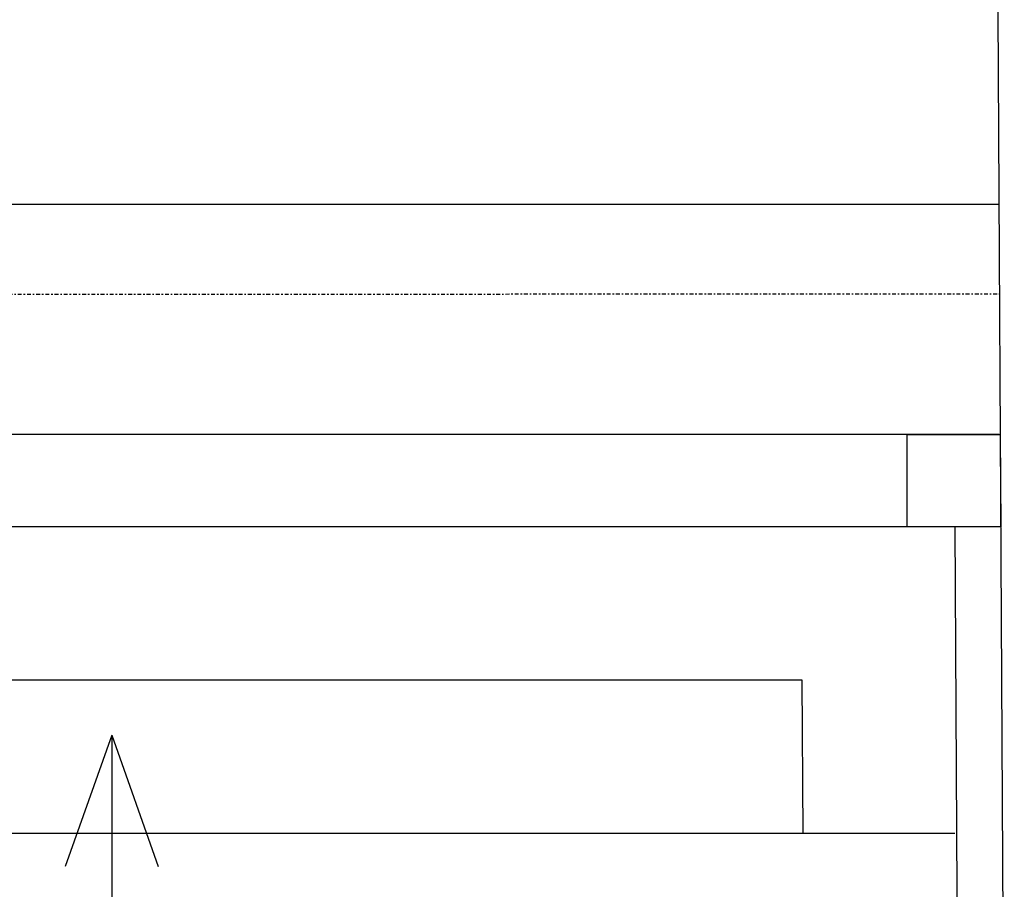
# Model space of a CAD drawing. Header units: inches. Extents: x -145354 to -97635, y 38777 to 78670.
# Tile 117 of 231: x -140080 to -140016, y 50543 to 50600. Entities that reach past the tile are written whole.
import ezdxf

# ---------------------------------------------------------------- set-up
doc = ezdxf.new("R2010")
doc.units = ezdxf.units.IN
doc.header["$MEASUREMENT"] = 0
doc.linetypes.add('DASHDOT', pattern=[1, 0.5, -0.25, 0, -0.25])
doc.linetypes.add('DASHED2', pattern=[0.375, 0.25, -0.125])
doc.layers.get('0').update_dxf_attribs({"color": 101})
for name, color, linetype in [('cokół_widok', 255, 'Continuous'), ('Ele-balustrada', 64, 'Continuous'), ('Ins-went-opis', 141, 'Continuous'), ('Okn---okna', 5, 'Continuous'), ('Sc-cegla pelna', 32, 'Continuous'), ('Sc-izolacja term-obrys', 132, 'Continuous'), ('Sc-nadproza kon', 5, 'DASHED2'), ('W-idok', 9, 'Continuous')]:
    doc.layers.add(name, color=color, linetype=linetype)

# ---------------------------------------------------------------- blocks, each defined once
blk = doc.blocks.new('0630_STRZAŁKA')
at = {"ltscale": 0.5}
for points in [[(0, 0), (-3.03, -8.56)], [(0, 0), (0, -32.433)], [(0, 0), (3.03, -8.56)]]:
    blk.add_lwpolyline(points, dxfattribs=at)

msp = doc.modelspace()

# ---------------------------------------------------------------- linework, layer by layer
at = {"layer": 'cokół_widok'}
msp.add_lwpolyline([(-140028.653, 50546.717), (-140028.708, 50556.717), (-140326.65, 50556.717), (-140326.65, 50546.717)], dxfattribs=at)
at = {"layer": 'Ele-balustrada'}
msp.add_line((-140018.763, 50546.717), (-140336.65, 50546.717), dxfattribs=at)
at = {"layer": 'Okn---okna'}
for points in [[(-140015.862, 50572.717), (-140339.65, 50572.717)], [(-140015.796, 50572.717), (-140015.763, 50566.717), (-140021.862, 50566.717), (-140021.862, 50572.717), (-140015.796, 50572.717)], [(-140015.862, 50566.717), (-140339.65, 50566.717)]]:
    msp.add_lwpolyline(points, dxfattribs=at)
at = {"layer": 'Sc-cegla pelna'}
msp.add_lwpolyline([(-140017.169, 50821.696), (-140015.294, 50481.675)], dxfattribs=at)
at = {"layer": 'Sc-izolacja term-obrys'}
msp.add_lwpolyline([(-140018.763, 50566.717), (-140018.239, 50471.672), (-139922.074, 50471.765), (-139922.129, 50566.66)], dxfattribs=at)
at = {"layer": 'Sc-nadproza kon', "linetype": 'DASHDOT', "ltscale": 0.5}
msp.add_line((-140339.65, 50581.717), (-140015.847, 50581.905), dxfattribs=at)
at = {"layer": 'W-idok'}
msp.add_line((-140015.879, 50587.717), (-140339.65, 50587.717), dxfattribs=at)

# ---------------------------------------------------------------- block references
at = {"layer": 'Ins-went-opis', "xscale": -1}
msp.add_blockref('0630_STRZAŁKA', (-140073.728, 50553.118), dxfattribs=at)

doc.saveas('drawing.dxf')
